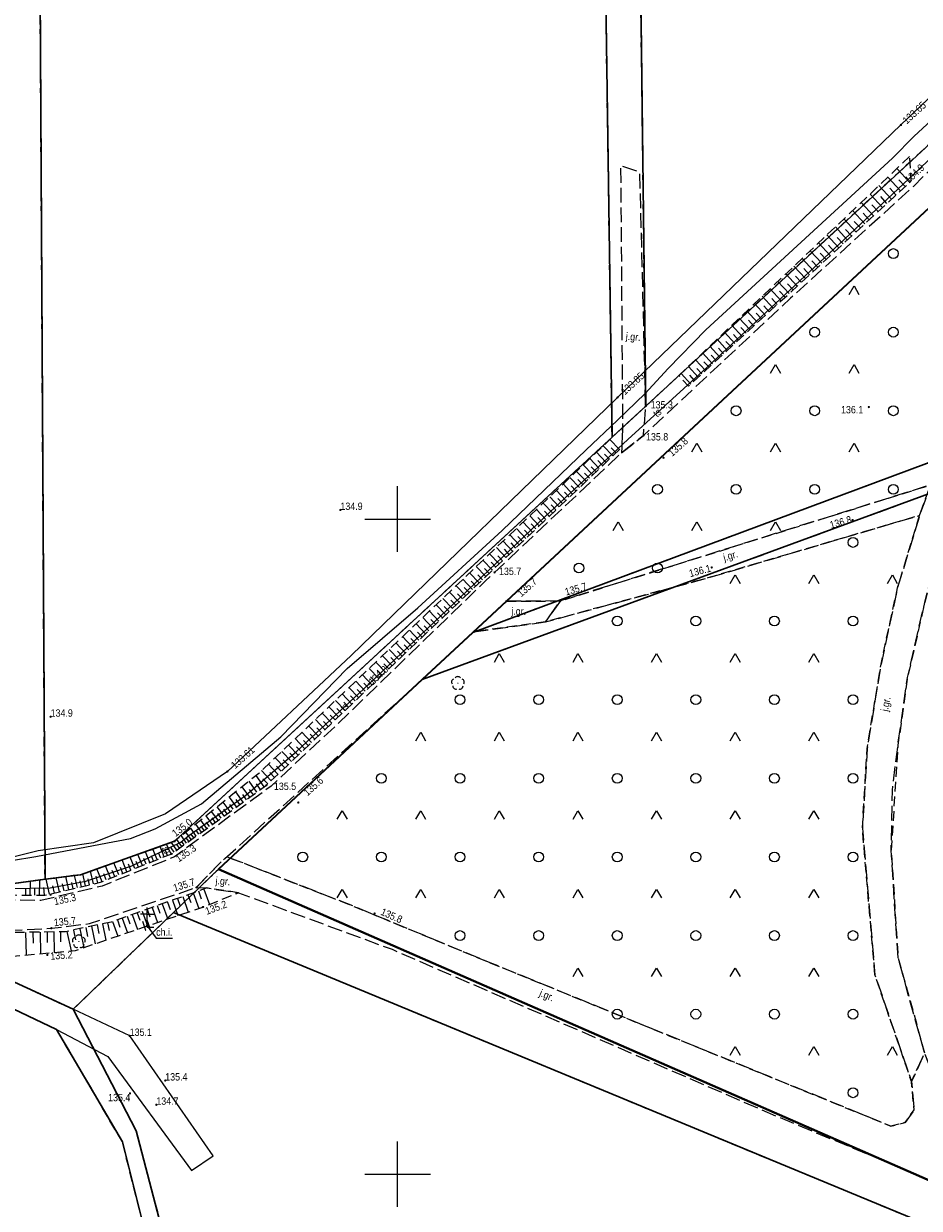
# Model space of a CAD drawing. Header units: metres. Extents: x 5548743 to 5556416, y 5707500 to 5714000.
# Tile 42 of 203: x 5551743 to 5551880, y 5711295 to 5711476. Entities that reach past the tile are written whole.
import ezdxf
from ezdxf.enums import TextEntityAlignment as Align

# ---------------------------------------------------------------- set-up
doc = ezdxf.new("R2010")
doc.units = ezdxf.units.M
doc.header["$MEASUREMENT"] = 0
for name, pattern in [('1.5_0.75', [2.25, 1.5, -0.75]), ('2.25_0.75', [3, 2.25, -0.75]), ('219-1000', [0])]:
    doc.linetypes.add(name, pattern=pattern)
doc.layers.get('0').update_dxf_attribs({"color": 2, "linetype": 'CONTINUOUS', "lineweight": 5})
for name, color, linetype in [('000 Inne (niezydentyfikowane)', 7, 'CONTINUOUS'), ('216-obręb ewidencyjny', 7, 'CONTINUOUS'), ('217-kontur klasyfikacyjny', 7, 'CONTINUOUS'), ('218-kontur użytku gruntowego', 7, 'CONTINUOUS'), ('219-działka ewidencyjna', 7, 'CONTINUOUS'), ('chodnik', 7, 'CONTINUOUS'), ('chodnik-Atr17', 7, 'CONTINUOUS'), ('drzewo liściaste', 7, 'CONTINUOUS'), ('figura  krzyż', 7, 'CONTINUOUS'), ('jezdnia', 7, 'CONTINUOUS'), ('jezdnia-Atr17', 7, 'CONTINUOUS'), ('pikieta naturalna', 7, 'CONTINUOUS'), ('pikieta naturalna-Atr2', 7, 'CONTINUOUS'), ('przewód kanalizacyjny', 7, 'CONTINUOUS'), ('przewód telekomunikacyjny podziemny', 7, 'CONTINUOUS'), ('przewód telekomunikacyjny podziemny-Atr1', 7, 'CONTINUOUS'), ('rzedna', 7, 'CONTINUOUS'), ('rzedna-Atr2', 7, 'CONTINUOUS'), ('rów przydrożny (poligon)', 7, 'CONTINUOUS'), ('skarpa nieumocniona', 7, 'CONTINUOUS'), ('teren zalesiony', 7, 'CONTINUOUS'), ('Wstawianie ramki sekcyjnej z opisem', 7, 'CONTINUOUS')]:
    doc.layers.add(name, color=color, linetype=linetype)
doc.styles.get("Standard").update_dxf_attribs({"font": 'Working1250', "width": 0.75})

# ---------------------------------------------------------------- blocks, each defined once
blk = doc.blocks.new('PW01')
at = {"linetype": 'Continuous', "lineweight": 13}
h = blk.add_hatch(color=0, dxfattribs=at)
edge = h.paths.add_edge_path()
edge.add_arc((0, 0), 0.18, 0, 360)
blk = doc.blocks.new('OP021')
at = {"linetype": 'Continuous', "lineweight": 13}
h = blk.add_hatch(color=0, dxfattribs=at)
edge = h.paths.add_edge_path()
edge.add_arc((0, 0), 0.1, 0, 360)
at = {"color": 0, "linetype": 'Continuous', "lineweight": -3}
for centre, start, end in [((-0.476, 0.154), 110.388, 213.756), ((0, 0.5), 38.316, 141.684), ((0.476, 0.154), 326.244, 69.612), ((-0.294, -0.404), 182.272, 285.64), ((0.294, -0.404), 254.36, 357.728), ((0.294, -0.404), 254.36, 357.728)]:
    blk.add_arc(centre, 0.5, start, end, dxfattribs=at)
blk = doc.blocks.new('OTZK3')
at = {"color": 0, "linetype": 'Continuous'}
for p, q in [((-0.75, -0.433), (0, 0.866)), ((0, 0.866), (0.75, -0.433))]:
    blk.add_line(p, q, dxfattribs=at)
blk = doc.blocks.new('OTZK1')
at = {"color": 0, "linetype": 'Continuous'}
blk.add_circle((0, 0), 0.75, dxfattribs=at)
blk = doc.blocks.new('OO01')
at = {"color": 0, "linetype": 'Continuous', "lineweight": 13}
for p, q in [((0, 2), (-1, 2)), ((0, 2), (0, 3)), ((0, 0), (0, 2)), ((0, 2), (1, 2)), ((0, 0), (1, 0))]:
    blk.add_line(p, q, dxfattribs=at)
blk = doc.blocks.new('RAMKA1000K')
at = {"color": 0}
for p, q in [((600, 395), (600, 405)), ((595, 400), (605, 400)), ((600, 295), (600, 305)), ((595, 300), (605, 300))]:
    blk.add_line(p, q, dxfattribs=at)

msp = doc.modelspace()

# ---------------------------------------------------------------- linework, layer by layer
at = {"layer": '000 Inne (niezydentyfikowane)', "color": 252, "linetype": 'Continuous', "lineweight": 18, "flags": 128}
for points in [[(5551878.19, 5711451.38), (5551876.23, 5711453.51)], [(5551876.78, 5711450.09), (5551874.85, 5711452.2)], [(5551877.48, 5711450.74), (5551876.51, 5711451.79)], [(5551874.02, 5711447.55), (5551872.12, 5711449.61)], [(5551875.39, 5711448.81), (5551873.48, 5711450.9)], [(5551876.09, 5711449.45), (5551875.12, 5711450.5)], [(5551872.66, 5711446.29), (5551870.78, 5711448.33)], [(5551873.34, 5711446.92), (5551872.39, 5711447.94)], [(5551874.7, 5711448.18), (5551873.75, 5711449.21)], [(5551869.97, 5711443.82), (5551868.13, 5711445.82)], [(5551871.31, 5711445.05), (5551869.45, 5711447.07)], [(5551871.98, 5711445.67), (5551871.05, 5711446.69)], [(5551868.65, 5711442.61), (5551866.83, 5711444.59)], [(5551869.31, 5711443.21), (5551868.39, 5711444.21)], [(5551870.64, 5711444.44), (5551869.71, 5711445.44)], [(5551866.05, 5711440.21), (5551864.26, 5711442.15)], [(5551867.34, 5711441.4), (5551865.54, 5711443.36)], [(5551868, 5711442), (5551867.09, 5711442.99)], [(5551864.76, 5711439.03), (5551863, 5711440.95)], [(5551865.4, 5711439.62), (5551864.52, 5711440.58)], [(5551866.69, 5711440.8), (5551865.8, 5711441.78)], [(5551862.24, 5711436.7), (5551860.5, 5711438.59)], [(5551863.5, 5711437.86), (5551861.74, 5711439.76)], [(5551864.13, 5711438.44), (5551863.25, 5711439.4)], [(5551860.99, 5711435.56), (5551859.28, 5711437.42)], [(5551861.61, 5711436.13), (5551860.75, 5711437.06)], [(5551862.86, 5711437.28), (5551861.99, 5711438.23)], [(5551858.54, 5711433.3), (5551856.86, 5711435.13)], [(5551859.76, 5711434.42), (5551858.06, 5711436.27)], [(5551860.38, 5711434.99), (5551859.52, 5711435.91)], [(5551857.33, 5711432.19), (5551855.67, 5711434)], [(5551857.94, 5711432.74), (5551857.1, 5711433.65)], [(5551859.15, 5711433.86), (5551858.3, 5711434.78)], [(5551854.95, 5711429.99), (5551853.32, 5711431.77)], [(5551856.14, 5711431.08), (5551854.49, 5711432.88)], [(5551855.54, 5711430.54), (5551854.72, 5711431.43)], [(5551856.73, 5711431.63), (5551855.9, 5711432.53)], [(5551852.62, 5711427.85), (5551851.02, 5711429.59)], [(5551853.78, 5711428.92), (5551852.16, 5711430.67)], [(5551854.37, 5711429.45), (5551853.55, 5711430.34)], [(5551851.47, 5711426.79), (5551849.89, 5711428.51)], [(5551852.04, 5711427.32), (5551851.25, 5711428.18)], [(5551853.2, 5711428.38), (5551852.39, 5711429.25)], [(5551849.21, 5711424.7), (5551847.65, 5711426.39)], [(5551850.33, 5711425.74), (5551848.76, 5711427.45)], [(5551849.77, 5711425.22), (5551848.99, 5711426.07)], [(5551850.9, 5711426.26), (5551850.11, 5711427.12)], [(5551846.99, 5711422.66), (5551845.47, 5711424.32)], [(5551848.09, 5711423.68), (5551846.55, 5711425.35)], [(5551847.54, 5711423.17), (5551846.77, 5711424)], [(5551848.65, 5711424.19), (5551847.88, 5711425.03)], [(5551844.75, 5711420.6), (5551843.26, 5711422.22)], [(5551845.89, 5711421.65), (5551844.38, 5711423.29)], [(5551846.44, 5711422.16), (5551845.68, 5711422.98)], [(5551845.34, 5711421.14), (5551844.59, 5711421.96)], [(5551833.85, 5711410.6), (5551832.4, 5711412.12)], [(5551831.81, 5711408.66), (5551830.36, 5711410.19)], [(5551832.83, 5711409.63), (5551831.38, 5711411.16)], [(5551832.32, 5711409.15), (5551831.6, 5711409.91)], [(5551833.34, 5711410.11), (5551832.61, 5711410.88)], [(5551829.78, 5711406.73), (5551828.32, 5711408.25)], [(5551830.79, 5711407.69), (5551829.34, 5711409.22)], [(5551830.29, 5711407.21), (5551829.56, 5711407.97)], [(5551831.3, 5711408.18), (5551830.58, 5711408.94)], [(5551827.74, 5711404.79), (5551826.29, 5711406.32)], [(5551828.76, 5711405.76), (5551827.31, 5711407.28)], [(5551828.25, 5711405.27), (5551827.52, 5711406.04)], [(5551829.27, 5711406.24), (5551828.54, 5711407.01)], [(5551825.7, 5711402.85), (5551824.25, 5711404.38)], [(5551826.72, 5711403.82), (5551825.27, 5711405.35)], [(5551827.23, 5711404.3), (5551826.5, 5711405.07)], [(5551823.67, 5711400.91), (5551822.21, 5711402.44)], [(5551824.68, 5711401.88), (5551823.23, 5711403.41)], [(5551825.19, 5711402.37), (5551824.47, 5711403.13)], [(5551826.21, 5711403.34), (5551825.49, 5711404.1)], [(5551821.63, 5711398.98), (5551820.17, 5711400.5)], [(5551822.65, 5711399.94), (5551821.19, 5711401.47)], [(5551823.16, 5711400.43), (5551822.43, 5711401.19)], [(5551824.17, 5711401.4), (5551823.45, 5711402.16)], [(5551820.61, 5711398.01), (5551819.15, 5711399.54)], [(5551821.12, 5711398.49), (5551820.39, 5711399.26)], [(5551822.14, 5711399.46), (5551821.41, 5711400.22)], [(5551818.57, 5711396.07), (5551817.11, 5711397.6)], [(5551819.59, 5711397.04), (5551818.13, 5711398.57)], [(5551819.08, 5711396.55), (5551818.35, 5711397.32)], [(5551820.1, 5711397.52), (5551819.37, 5711398.29)], [(5551816.53, 5711394.13), (5551815.07, 5711395.66)], [(5551817.55, 5711395.1), (5551816.09, 5711396.63)], [(5551817.04, 5711394.61), (5551816.31, 5711395.38)], [(5551818.06, 5711395.58), (5551817.33, 5711396.35)], [(5551814.49, 5711392.18), (5551813.03, 5711393.72)], [(5551815.51, 5711393.16), (5551814.05, 5711394.69)], [(5551815, 5711392.67), (5551814.27, 5711393.44)], [(5551816.02, 5711393.64), (5551815.29, 5711394.41)], [(5551812.44, 5711390.24), (5551810.99, 5711391.77)], [(5551813.47, 5711391.21), (5551812.01, 5711392.74)], [(5551812.95, 5711390.73), (5551812.23, 5711391.49)], [(5551813.98, 5711391.7), (5551813.25, 5711392.46)], [(5551810.4, 5711388.3), (5551808.94, 5711389.83)], [(5551811.42, 5711389.27), (5551809.97, 5711390.8)], [(5551811.93, 5711389.76), (5551811.21, 5711390.52)], [(5551808.36, 5711386.36), (5551806.9, 5711387.89)], [(5551809.38, 5711387.33), (5551807.92, 5711388.86)], [(5551809.89, 5711387.81), (5551809.16, 5711388.58)], [(5551810.91, 5711388.79), (5551810.18, 5711389.55)], [(5551807.34, 5711385.39), (5551805.88, 5711386.92)], [(5551807.85, 5711385.87), (5551807.12, 5711386.64)], [(5551808.87, 5711386.84), (5551808.14, 5711387.61)], [(5551805.29, 5711383.44), (5551803.83, 5711384.97)], [(5551806.31, 5711384.41), (5551804.86, 5711385.95)], [(5551805.8, 5711383.93), (5551805.07, 5711384.69)], [(5551806.83, 5711384.9), (5551806.1, 5711385.67)], [(5551803.25, 5711381.5), (5551801.79, 5711383.03)], [(5551804.27, 5711382.47), (5551802.81, 5711384)], [(5551803.76, 5711381.98), (5551803.03, 5711382.75)], [(5551804.78, 5711382.96), (5551804.05, 5711383.72)], [(5551801.2, 5711379.55), (5551799.74, 5711381.09)], [(5551802.22, 5711380.52), (5551800.77, 5711382.06)], [(5551801.71, 5711380.04), (5551800.98, 5711380.8)], [(5551802.74, 5711381.01), (5551802.01, 5711381.78)], [(5551799.16, 5711377.6), (5551797.7, 5711379.14)], [(5551800.18, 5711378.58), (5551798.72, 5711380.11)], [(5551799.67, 5711378.09), (5551798.94, 5711378.86)], [(5551800.69, 5711379.06), (5551799.96, 5711379.83)], [(5551797.11, 5711375.66), (5551795.65, 5711377.19)], [(5551798.13, 5711376.63), (5551796.67, 5711378.17)], [(5551798.64, 5711377.12), (5551797.91, 5711377.89)], [(5551795.06, 5711373.71), (5551793.6, 5711375.25)], [(5551796.08, 5711374.68), (5551794.62, 5711376.22)], [(5551796.6, 5711375.17), (5551795.87, 5711375.94)], [(5551797.62, 5711376.14), (5551796.89, 5711376.91)], [(5551794.04, 5711372.74), (5551792.57, 5711374.27)], [(5551794.55, 5711373.22), (5551793.82, 5711373.99)], [(5551795.57, 5711374.2), (5551794.84, 5711374.97)], [(5551791.99, 5711370.79), (5551790.53, 5711372.32)], [(5551793.01, 5711371.76), (5551791.55, 5711373.3)], [(5551792.5, 5711371.28), (5551791.77, 5711372.04)], [(5551793.52, 5711372.25), (5551792.79, 5711373.02)], [(5551789.94, 5711368.84), (5551788.48, 5711370.38)], [(5551790.96, 5711369.81), (5551789.5, 5711371.35)], [(5551790.45, 5711369.33), (5551789.72, 5711370.09)], [(5551791.47, 5711370.3), (5551790.74, 5711371.07)], [(5551787.89, 5711366.89), (5551786.42, 5711368.43)], [(5551788.91, 5711367.86), (5551787.45, 5711369.4)], [(5551788.4, 5711367.38), (5551787.67, 5711368.15)], [(5551789.42, 5711368.35), (5551788.69, 5711369.12)], [(5551785.84, 5711364.94), (5551784.37, 5711366.48)], [(5551786.86, 5711365.91), (5551785.4, 5711367.45)], [(5551786.35, 5711365.43), (5551785.62, 5711366.2)], [(5551787.37, 5711366.4), (5551786.64, 5711367.17)], [(5551783.78, 5711362.99), (5551782.32, 5711364.53)], [(5551784.81, 5711363.96), (5551783.35, 5711365.5)], [(5551785.32, 5711364.45), (5551784.59, 5711365.22)], [(5551781.73, 5711361.04), (5551780.27, 5711362.57)], [(5551782.76, 5711362.01), (5551781.29, 5711363.55)], [(5551783.27, 5711362.5), (5551782.54, 5711363.27)], [(5551784.3, 5711363.47), (5551783.57, 5711364.24)], [(5551779.64, 5711359.12), (5551778.39, 5711360.85)], [(5551780.7, 5711360.06), (5551779.24, 5711361.6)], [(5551781.22, 5711360.55), (5551780.49, 5711361.32)], [(5551782.24, 5711361.52), (5551781.51, 5711362.29)], [(5551777.45, 5711357.54), (5551776.28, 5711359.15)], [(5551778.53, 5711358.32), (5551777.32, 5711359.99)], [(5551779.08, 5711358.72), (5551778.47, 5711359.57)], [(5551780.19, 5711359.57), (5551779.45, 5711360.34)], [(5551775.4, 5711356.06), (5551774.32, 5711357.56)], [(5551776.41, 5711356.78), (5551775.28, 5711358.34)], [(5551775.9, 5711356.42), (5551775.35, 5711357.18)], [(5551776.93, 5711357.16), (5551776.35, 5711357.95)], [(5551777.98, 5711357.92), (5551777.39, 5711358.74)], [(5551772.59, 5711354.02), (5551771.61, 5711355.38)], [(5551773.5, 5711354.68), (5551772.48, 5711356.08)], [(5551774.43, 5711355.36), (5551773.39, 5711356.81)], [(5551773.96, 5711355.01), (5551773.45, 5711355.73)], [(5551774.92, 5711355.7), (5551774.38, 5711356.44)], [(5551770.88, 5711352.78), (5551769.96, 5711354.04)], [(5551771.72, 5711353.39), (5551770.77, 5711354.7)], [(5551771.29, 5711353.08), (5551770.83, 5711353.73)], [(5551772.15, 5711353.71), (5551771.67, 5711354.37)], [(5551773.04, 5711354.35), (5551772.54, 5711355.04)], [(5551768.51, 5711351.07), (5551767.69, 5711352.21)], [(5551769.27, 5711351.62), (5551768.42, 5711352.8)], [(5551768.89, 5711351.35), (5551768.47, 5711351.92)], [(5551770.06, 5711352.19), (5551769.18, 5711353.41)], [(5551769.66, 5711351.91), (5551769.23, 5711352.5)], [(5551770.47, 5711352.48), (5551770.02, 5711353.1)], [(5551764.36, 5711348.44), (5551763.73, 5711350.02)], [(5551765.41, 5711348.86), (5551764.7, 5711350.36)], [(5551766.31, 5711349.48), (5551765.47, 5711350.64)], [(5551767.07, 5711350.03), (5551766.3, 5711351.09)], [(5551766.71, 5711349.77), (5551766.33, 5711350.29)], [(5551767.78, 5711350.54), (5551766.99, 5711351.64)], [(5551767.42, 5711350.28), (5551767.03, 5711350.82)], [(5551768.14, 5711350.81), (5551767.74, 5711351.36)], [(5551759.87, 5711346.64), (5551759.17, 5711348.4)], [(5551761.04, 5711347.11), (5551760.36, 5711348.82)], [(5551761.61, 5711347.34), (5551761.27, 5711348.18)], [(5551762.18, 5711347.57), (5551761.51, 5711349.23)], [(5551762.74, 5711347.79), (5551762.41, 5711348.61)], [(5551763.29, 5711348.01), (5551762.64, 5711349.63)], [(5551763.83, 5711348.23), (5551763.51, 5711349.03)], [(5551764.89, 5711348.65), (5551764.58, 5711349.43)], [(5551765.88, 5711349.16), (5551765.41, 5711349.81)], [(5551753.58, 5711344.31), (5551753.13, 5711346.26)], [(5551754.88, 5711344.65), (5551754.1, 5711346.6)], [(5551756.17, 5711345.17), (5551755.41, 5711347.07)], [(5551756.81, 5711345.42), (5551756.43, 5711346.36)], [(5551757.44, 5711345.67), (5551756.7, 5711347.52)], [(5551758.06, 5711345.92), (5551757.69, 5711346.83)], [(5551758.67, 5711346.16), (5551757.95, 5711347.97)], [(5551759.28, 5711346.41), (5551758.92, 5711347.3)], [(5551760.46, 5711346.88), (5551760.11, 5711347.75)], [(5551743.92, 5711342.6), (5551743.94, 5711344.71)], [(5551745.35, 5711342.59), (5551745.36, 5711344.9)], [(5551746.88, 5711342.75), (5551746.34, 5711345.03)], [(5551748.38, 5711343.1), (5551747.89, 5711345.23)], [(5551749.8, 5711343.43), (5551749.33, 5711345.42)], [(5551750.47, 5711343.58), (5551750.25, 5711344.55)], [(5551751.12, 5711343.74), (5551750.69, 5711345.6)], [(5551751.75, 5711343.88), (5551751.54, 5711344.78)], [(5551752.36, 5711344.02), (5551751.94, 5711345.84)], [(5551752.96, 5711344.16), (5551752.74, 5711345.1)], [(5551754.23, 5711344.46), (5551753.99, 5711345.47)], [(5551755.53, 5711344.91), (5551755.14, 5711345.87)], [(5551743.26, 5711342.6), (5551743.27, 5711343.61)], [(5551744.62, 5711342.59), (5551744.63, 5711343.7)], [(5551746.11, 5711342.58), (5551746, 5711343.78)], [(5551747.64, 5711342.92), (5551747.38, 5711344.03)], [(5551749.1, 5711343.27), (5551748.86, 5711344.3)], [(5551768, 5711342.66), (5551768.42, 5711341.48)], [(5551768.79, 5711342.94), (5551769.64, 5711340.56)], [(5551769.6, 5711343.23), (5551770.02, 5711342.04)], [(5551770.42, 5711343.52), (5551771.26, 5711341.17)], [(5551763.3, 5711340.99), (5551763.71, 5711339.84)], [(5551764.07, 5711341.27), (5551764.9, 5711338.95)], [(5551764.85, 5711341.54), (5551765.26, 5711340.38)], [(5551765.63, 5711341.82), (5551766.46, 5711339.48)], [(5551766.42, 5711342.1), (5551766.83, 5711340.92)], [(5551767.2, 5711342.38), (5551768.04, 5711340.02)], [(5551757.97, 5711339.1), (5551758.77, 5711336.86)], [(5551758.72, 5711339.37), (5551759.12, 5711338.24)], [(5551759.48, 5711339.63), (5551760.28, 5711337.37)], [(5551760.23, 5711339.9), (5551760.64, 5711338.77)], [(5551760.99, 5711340.17), (5551761.8, 5711337.89)], [(5551761.76, 5711340.44), (5551762.17, 5711339.3)], [(5551762.53, 5711340.72), (5551763.34, 5711338.42)], [(5551750.52, 5711337.27), (5551750.84, 5711335.77)], [(5551751.47, 5711337.47), (5551752.09, 5711334.58)], [(5551752.39, 5711337.67), (5551752.68, 5711336.28)], [(5551753.27, 5711337.86), (5551753.84, 5711335.18)], [(5551754.12, 5711338.04), (5551754.39, 5711336.75)], [(5551754.93, 5711338.21), (5551755.46, 5711335.73)], [(5551755.72, 5711338.38), (5551755.97, 5711337.18)], [(5551756.48, 5711338.57), (5551757.27, 5711336.35)], [(5551757.22, 5711338.83), (5551757.62, 5711337.72)], [(5551743.22, 5711336.91), (5551743.28, 5711333.47)], [(5551744.34, 5711336.93), (5551744.36, 5711335.25)], [(5551745.42, 5711336.95), (5551745.47, 5711333.67)], [(5551746.48, 5711336.97), (5551746.5, 5711335.37)], [(5551747.51, 5711336.98), (5551747.56, 5711333.86)], [(5551748.53, 5711337), (5551748.55, 5711335.48)], [(5551749.53, 5711337.06), (5551750.16, 5711334.1)]]:
    msp.add_lwpolyline(points, dxfattribs=at)
at = {"layer": '216-obręb ewidencyjny', "color": 4, "linetype": 'Continuous', "lineweight": 35, "flags": 128}
for points in [[(5551788.66, 5710987.51), (5551802.24, 5711129.93), (5551831.94, 5711232.47), (5551862.61, 5711261.35), (5551872.89, 5711270.89), (5551886.05, 5711286.29), (5551892.76, 5711290.25), (5551897.77, 5711289.86), (5551883.27, 5711298.11), (5551772.64, 5711346.55), (5551803.77, 5711375.52), (5551811.47, 5711382.69), (5551905.37, 5711470.06), (5551955.7, 5711505.94), (5552039.74, 5711552.34), (5552164.86, 5711578.01), (5552188.96, 5711591.55), (5552206.34, 5711605.86), (5552242.43, 5711655.77), (5552341.22, 5711740), (5552386.72, 5711777.83), (5552390.76, 5711790.34), (5552430.77, 5711812.79), (5552196.55, 5711872.33)], [(5552528.77, 5711746.49), (5552386.72, 5711777.83), (5552341.22, 5711740), (5552242.43, 5711655.77), (5552206.34, 5711605.86), (5552188.96, 5711591.55), (5552164.86, 5711578.01), (5552039.74, 5711552.34), (5551955.7, 5711505.94), (5551905.37, 5711470.06), (5551811.47, 5711382.69), (5551803.77, 5711375.52), (5551772.64, 5711346.55), (5551883.27, 5711298.11), (5551897.77, 5711289.86), (5551892.76, 5711290.25), (5551886.05, 5711286.29), (5551872.89, 5711270.89), (5551862.61, 5711261.35), (5551831.94, 5711232.47), (5551802.24, 5711129.93), (5551788.66, 5710987.51)]]:
    msp.add_lwpolyline(points, dxfattribs=at)
at = {"layer": '217-kontur klasyfikacyjny', "color": 3, "linetype": '1.5_0.75', "lineweight": 18, "flags": 128}
for points in [[(5551829, 5711672.91), (5551832.74, 5711412.5)], [(5551832.74, 5711412.5), (5551829, 5711672.91)], [(5551834.8, 5711673), (5551837.87, 5711417.24)], [(5551837.87, 5711417.24), (5551834.8, 5711673)], [(5551746.18, 5711345.01), (5551745.12, 5711535)], [(5551745.12, 5711535), (5551746.18, 5711345.01)], [(5551837.87, 5711417.24), (5551926.63, 5711499.24)], [(5551832.74, 5711412.5), (5551837.87, 5711417.24)], [(5551765.96, 5711350.81), (5551832.74, 5711412.5)], [(5551751.61, 5711345.72), (5551765.96, 5711350.81)], [(5551739.94, 5711344.18), (5551746.18, 5711345.01)], [(5551746.18, 5711345.01), (5551751.61, 5711345.72)], [(5551765.79, 5711339.94), (5551750.47, 5711325.17)], [(5551879.6, 5711292.82), (5551765.79, 5711339.94)], [(5551747.95, 5711322.07), (5551715.12, 5711337.73)], [(5551750.47, 5711325.17), (5551760.1, 5711306.62)], [(5551757.98, 5711304.92), (5551747.95, 5711322.07)], [(5551760.1, 5711306.62), (5551765.34, 5711286.57)], [(5551762.79, 5711285.79), (5551757.98, 5711304.92)]]:
    msp.add_lwpolyline(points, dxfattribs=at)
at = {"layer": '218-kontur użytku gruntowego', "color": 70, "linetype": '1.5_0.75', "lineweight": 18, "flags": 128}
for points in [[(5551828.59, 5711701.32), (5551832.74, 5711412.5)], [(5551832.74, 5711412.5), (5551828.59, 5711701.32)], [(5551837.87, 5711417.24), (5551834.8, 5711673)], [(5551834.8, 5711673), (5551837.87, 5711417.24)], [(5551746.18, 5711345.01), (5551745.12, 5711535)], [(5551745.12, 5711535), (5551746.18, 5711345.01)], [(5551837.87, 5711417.24), (5551926.63, 5711499.24)], [(5551926.63, 5711499.24), (5551837.87, 5711417.24)], [(5551811.47, 5711382.69), (5551905.37, 5711470.06)], [(5551905.37, 5711470.06), (5551811.47, 5711382.69)], [(5551924.42, 5711424.74), (5551811.47, 5711382.69)], [(5551811.47, 5711382.69), (5551924.42, 5711424.74)], [(5551803.77, 5711375.52), (5551919.77, 5711418.02)], [(5551919.77, 5711418.02), (5551803.77, 5711375.52)], [(5551832.74, 5711412.5), (5551837.87, 5711417.24)], [(5551837.87, 5711417.24), (5551832.74, 5711412.5)], [(5551765.96, 5711350.81), (5551832.74, 5711412.5)], [(5551832.74, 5711412.5), (5551765.96, 5711350.81)], [(5551803.77, 5711375.52), (5551811.47, 5711382.69)], [(5551811.47, 5711382.69), (5551803.77, 5711375.52)], [(5551772.64, 5711346.55), (5551803.77, 5711375.52)], [(5551803.77, 5711375.52), (5551772.64, 5711346.55)], [(5551751.61, 5711345.72), (5551765.96, 5711350.81)], [(5551765.96, 5711350.81), (5551751.61, 5711345.72)], [(5551772.64, 5711346.55), (5551765.79, 5711339.94)], [(5551765.79, 5711339.94), (5551772.64, 5711346.55)], [(5551873.57, 5711302.36), (5551772.64, 5711346.55)], [(5551772.64, 5711346.55), (5551873.57, 5711302.36)], [(5551739.94, 5711344.18), (5551746.18, 5711345.01)], [(5551746.18, 5711345.01), (5551739.94, 5711344.18)], [(5551746.18, 5711345.01), (5551751.61, 5711345.72)], [(5551751.61, 5711345.72), (5551746.18, 5711345.01)], [(5551750.47, 5711325.17), (5551716.37, 5711340.86)], [(5551716.37, 5711340.86), (5551750.47, 5711325.17)], [(5551765.79, 5711339.94), (5551750.47, 5711325.17)], [(5551750.47, 5711325.17), (5551765.79, 5711339.94)], [(5551765.79, 5711339.94), (5551879.6, 5711292.82)], [(5551879.6, 5711292.82), (5551765.79, 5711339.94)], [(5551715.12, 5711337.73), (5551747.95, 5711322.07)], [(5551747.95, 5711322.07), (5551715.12, 5711337.73)], [(5551760.1, 5711306.62), (5551750.47, 5711325.17)], [(5551750.47, 5711325.17), (5551760.1, 5711306.62)], [(5551747.95, 5711322.07), (5551757.98, 5711304.92)], [(5551757.98, 5711304.92), (5551747.95, 5711322.07)], [(5551765.34, 5711286.57), (5551760.1, 5711306.62)], [(5551760.1, 5711306.62), (5551765.34, 5711286.57)], [(5551757.98, 5711304.92), (5551762.79, 5711285.79)], [(5551762.79, 5711285.79), (5551757.98, 5711304.92)], [(5551883.27, 5711298.11), (5551873.57, 5711302.36)], [(5551873.57, 5711302.36), (5551883.27, 5711298.11)]]:
    msp.add_lwpolyline(points, dxfattribs=at)
at = {"layer": '219-działka ewidencyjna', "color": 94, "linetype": '219-1000', "lineweight": 30, "flags": 128}
for points in [[(5551827.48, 5711779.11), (5551832.74, 5711412.5)], [(5551834.8, 5711673), (5551837.87, 5711417.24)], [(5551745.12, 5711535), (5551746.18, 5711345.01)], [(5551926.63, 5711499.24), (5551837.87, 5711417.24)], [(5551905.37, 5711470.06), (5551811.47, 5711382.69)], [(5551924.42, 5711424.74), (5551811.47, 5711382.69)], [(5551919.77, 5711418.02), (5551803.77, 5711375.52)], [(5551837.87, 5711417.24), (5551832.74, 5711412.5)], [(5551832.74, 5711412.5), (5551765.96, 5711350.81)], [(5551811.47, 5711382.69), (5551803.77, 5711375.52)], [(5551803.77, 5711375.52), (5551772.64, 5711346.55)], [(5551765.96, 5711350.81), (5551751.61, 5711345.72)], [(5551772.64, 5711346.55), (5551765.79, 5711339.94)], [(5551772.64, 5711346.55), (5551883.27, 5711298.11)], [(5551746.18, 5711345.01), (5551739.94, 5711344.18)], [(5551751.61, 5711345.72), (5551746.18, 5711345.01)], [(5551716.37, 5711340.86), (5551750.47, 5711325.17)], [(5551765.79, 5711339.94), (5551750.47, 5711325.17)], [(5551765.79, 5711339.94), (5551879.6, 5711292.82)], [(5551715.12, 5711337.73), (5551747.95, 5711322.07)], [(5551750.47, 5711325.17), (5551760.1, 5711306.62)], [(5551747.95, 5711322.07), (5551757.98, 5711304.92)], [(5551760.1, 5711306.62), (5551765.34, 5711286.57)], [(5551757.98, 5711304.92), (5551762.79, 5711285.79)]]:
    msp.add_lwpolyline(points, dxfattribs=at)
at = {"layer": 'chodnik', "color": 252, "linetype": '1.5_0.75', "lineweight": 18, "flags": 128}
msp.add_lwpolyline([(5551761.08, 5711338.62), (5551761.53, 5711337.24), (5551762.25, 5711337.46), (5551761.77, 5711338.79)], close=True, dxfattribs=at)
at = {"layer": 'chodnik-Atr17', "color": 252, "flags": 128}
msp.add_lwpolyline([(5551761.62, 5711338.1), (5551763.14, 5711336.05), (5551765.621, 5711336.05)], dxfattribs=at)
at = {"layer": 'jezdnia', "color": 252, "linetype": '2.25_0.75', "lineweight": 18, "flags": 128}
for points in [[(5551583.96, 5711391.49), (5551583.47, 5711386.8), (5551603.84, 5711384.02), (5551620.25, 5711381.14), (5551624.88, 5711380.41), (5551625.4, 5711379.68), (5551633.47, 5711377.73), (5551657.63, 5711371.29), (5551670.88, 5711366.71), (5551686.36, 5711359.46), (5551708.22, 5711348.62), (5551722.95, 5711340.89), (5551727.18, 5711339.32), (5551731.27, 5711338.24), (5551734.43, 5711337.43), (5551738.91, 5711337.13), (5551747.14, 5711337.54), (5551752.95, 5711338.25), (5551769.3, 5711343.77), (5551772.6, 5711347.23), (5551803.77, 5711375.52), (5551811.47, 5711382.69), (5551811.61, 5711382.81), (5551816.59, 5711387.44), (5551905.37, 5711470.06), (5551909.71, 5711473.15), (5551923.92, 5711486.54), (5551930.82, 5711492.48), (5551938.87, 5711499.01), (5551944.67, 5711502.93), (5551965.31, 5711514.64), (5551981.54, 5711523.95), (5552001.63, 5711534.18), (5552041.68, 5711554.65), (5552048.8, 5711557.85), (5552057.1, 5711560.04), (5552064.15, 5711562.19), (5552079.95, 5711565.02), (5552085.93, 5711565.96), (5552085.44, 5711571.33), (5552074.18, 5711569.3), (5552061.93, 5711567.03), (5552054.47, 5711565.02), (5552051.07, 5711563.88), (5552045.7, 5711561.76), (5552027.78, 5711553.43), (5552008.24, 5711543.85), (5551987.35, 5711532.06), (5551949.78, 5711511.09), (5551941.65, 5711506.12), (5551935.29, 5711502.67), (5551931.19, 5711499.84), (5551913.85, 5711484.09), (5551898.07, 5711469.13), (5551883.03, 5711455.03), (5551878.74, 5711450.78), (5551859.98, 5711433.7), (5551837.54, 5711412.74), (5551834.18, 5711410.09), (5551813.41, 5711390.56), (5551790.58, 5711368.47), (5551780.69, 5711359.23), (5551765.92, 5711348.44), (5551754.88, 5711343.98), (5551745.52, 5711341.77), (5551738.49, 5711341.89), (5551732.39, 5711343.46), (5551724.95, 5711345.97), (5551690.78, 5711362.5), (5551678.92, 5711368.08), (5551664.88, 5711374.38), (5551654.31, 5711377.45), (5551630.49, 5711383.8), (5551603.84, 5711388.45), (5551592.37, 5711390.03)], [(5551834.18, 5711410.09), (5551837.54, 5711412.74), (5551837.87, 5711417.24), (5551836.99, 5711452.93), (5551834.04, 5711453.95), (5551834.35, 5711413.98), (5551834.25, 5711410.98)], [(5551901.06, 5711453.08), (5551890.36, 5711428.83), (5551884.96, 5711415.08), (5551881.37, 5711405.21), (5551879.68, 5711400.56), (5551876.32, 5711389.5), (5551873.79, 5711377.84), (5551871.68, 5711364.97), (5551870.95, 5711352.8), (5551872.87, 5711330.4), (5551878.44, 5711314.14), (5551880.45, 5711318.5), (5551876.41, 5711332.99), (5551875.34, 5711349.42), (5551875.53, 5711358.64), (5551876.37, 5711365.47), (5551877.84, 5711375.83), (5551880.57, 5711387.71), (5551882.6, 5711395.22), (5551886.34, 5711407.23), (5551891.55, 5711420.26), (5551896.47, 5711432.7), (5551903.47, 5711451.02)], [(5551824.85, 5711387.5), (5551822.56, 5711384.29), (5551847.34, 5711391.01), (5551879.68, 5711400.56), (5551881.37, 5711405.21)], [(5551811.61, 5711382.81), (5551822.56, 5711384.29), (5551824.85, 5711387.5), (5551816.59, 5711387.44)], [(5551769.3, 5711343.77), (5551770.89, 5711343.69), (5551775.71, 5711342.95), (5551799.15, 5711334.33), (5551857.89, 5711308.84), (5551875.37, 5711301.58), (5551772.64, 5711346.55), (5551774.44, 5711348.23), (5551773.95, 5711348.46), (5551772.6, 5711347.23)], [(5551971.08, 5711254.73), (5551957.1, 5711261.74), (5551946.2, 5711270.46), (5551919.6, 5711285.57), (5551890.73, 5711301.42), (5551884.61, 5711307.55), (5551880.45, 5711318.5), (5551878.44, 5711314.14), (5551878.84, 5711309.83), (5551877.5, 5711307.9), (5551875.29, 5711307.34), (5551814.12, 5711332.28), (5551793.46, 5711340.82), (5551776.06, 5711347.65), (5551774.44, 5711348.23), (5551772.64, 5711346.55), (5551883.27, 5711298.11), (5551897.77, 5711289.86), (5551931.11, 5711270.92), (5551968.4, 5711249.68), (5551990.32, 5711236.51), (5552035.32, 5711209.46), (5552062.43, 5711193.21), (5552085.38, 5711183.51), (5552105.27, 5711175.1), (5552162.47, 5711159.78), (5552188.51, 5711156.93), (5552217.35, 5711156.09), (5552247.2, 5711155.54), (5552248.36, 5711153.96), (5552251.19, 5711146.59), (5552252.91, 5711152.6), (5552249.55, 5711158.08), (5552254.61, 5711158.51), (5552255.88, 5711162.93), (5552249.16, 5711162.36), (5552218.45, 5711159.93), (5552189.71, 5711161.11), (5552163.86, 5711164.37), (5552139.49, 5711171.25), (5552120.53, 5711177.59), (5552101.21, 5711182.89), (5552082.4, 5711189.71), (5552063.97, 5711197.66), (5552056.32, 5711202.16), (5552004.97, 5711233.17)]]:
    msp.add_lwpolyline(points, close=True, dxfattribs=at)
at = {"layer": 'przewód kanalizacyjny', "color": 34, "linetype": 'Continuous', "lineweight": 18, "flags": 128}
msp.add_lwpolyline([(5551962.9, 5711525.95), (5551943.2, 5711514.78), (5551917.73, 5711499.07), (5551876.83, 5711460.15), (5551833.57, 5711418.56), (5551792.93, 5711379.16), (5551774.01, 5711361.47), (5551764.56, 5711355.03), (5551753.59, 5711350.56), (5551745.13, 5711349.34), (5551736.57, 5711347.24), (5551729.59, 5711348.7), (5551722.02, 5711352.06), (5551664.97, 5711378.79), (5551663.8, 5711381.13), (5551663.34, 5711384.92), (5551663.88, 5711444.37), (5551664.21, 5711498.23), (5551663.93, 5711576.55), (5551665.4, 5711627.79)], dxfattribs=at)
at = {"layer": 'przewód telekomunikacyjny podziemny', "color": 30, "linetype": 'Continuous', "lineweight": 18, "flags": 128}
for points in [[(5551740.96, 5711343.6), (5551746.97, 5711343.73), (5551752.4, 5711344.71), (5551759.43, 5711347.08), (5551766.92, 5711350.69), (5551768.15, 5711351.72), (5551776.78, 5711357.82), (5551784.63, 5711364.57), (5551795.59, 5711374.78), (5551809.67, 5711388.15), (5551822.45, 5711400.33), (5551835.14, 5711412.15), (5551846.54, 5711422.53), (5551857.66, 5711432.9), (5551867.4, 5711441.98), (5551879.67, 5711453.45), (5551886.76, 5711460.28), (5551898.53, 5711471.53), (5551911.71, 5711484.27), (5551924.96, 5711496.33), (5551934.68, 5711503.78), (5551944.86, 5711510.54), (5551946.97, 5711511.89), (5551956.82, 5711517.55)], [(5551741.06, 5711347.86), (5551744.77, 5711348.49), (5551754.62, 5711350.39), (5551759.23, 5711351.25), (5551763.01, 5711352.72), (5551770.05, 5711356.51), (5551782.17, 5711366.77), (5551792.32, 5711377.2), (5551803.08, 5711386.46), (5551815.98, 5711398.25), (5551828.78, 5711410.55), (5551833.53, 5711415.02), (5551837.81, 5711419.15), (5551841.3, 5711422.99), (5551847.05, 5711428.87), (5551875.53, 5711455.09), (5551878.86, 5711458.42), (5551883.44, 5711462.66), (5551886.82, 5711465.89), (5551896.44, 5711475.06), (5551917.05, 5711494.57)]]:
    msp.add_lwpolyline(points, dxfattribs=at)
at = {"layer": 'rów przydrożny (poligon)', "color": 252, "linetype": 'Continuous', "lineweight": 18, "flags": 128}
msp.add_lwpolyline([(5551768.55, 5711300.56), (5551771.84, 5711302.82), (5551759.1, 5711321.11), (5551750.47, 5711325.17), (5551716.37, 5711340.86), (5551676.93, 5711361.44), (5551658.45, 5711368.34), (5551623.64, 5711377.13), (5551620.5, 5711377.28), (5551620.43, 5711378.39), (5551619.57, 5711378.62), (5551603.32, 5711382.32), (5551578.81, 5711385.97), (5551576.51, 5711381.66), (5551577.94, 5711381.61), (5551578.92, 5711381.47), (5551582.37, 5711381.01), (5551618.81, 5711376.07), (5551657.85, 5711365.64), (5551676, 5711358.56), (5551715.12, 5711337.73), (5551747.95, 5711322.07), (5551755.74, 5711317.95)], close=True, dxfattribs=at)
at = {"layer": 'skarpa nieumocniona', "color": 252, "linetype": '1.5_0.75', "lineweight": 18, "flags": 128}
for points in [[(5551878.16, 5711455.34), (5551842.94, 5711421.92), (5551844.38, 5711420.26), (5551878.42, 5711451.6)], [(5551878.16, 5711455.34), (5551842.94, 5711421.92), (5551844.38, 5711420.26), (5551878.42, 5711451.6)], [(5551834.35, 5711413.98), (5551778.8, 5711361.18), (5551765.96, 5711350.81), (5551751.61, 5711345.72), (5551746.18, 5711345.01), (5551739.94, 5711344.18), (5551734.41, 5711345.27), (5551728.88, 5711347.4), (5551673.52, 5711373.49), (5551664.91, 5711377.66), (5551664.45, 5711375.12), (5551669.34, 5711373.43), (5551678.2, 5711369.17), (5551699.18, 5711359.09), (5551724.99, 5711346.61), (5551737.72, 5711342.65), (5551746.16, 5711342.58), (5551754.66, 5711344.56), (5551765.51, 5711348.9), (5551779.97, 5711359.36), (5551834.25, 5711410.98)], [(5551834.35, 5711413.98), (5551778.8, 5711361.18), (5551765.96, 5711350.81), (5551751.61, 5711345.72), (5551746.18, 5711345.01), (5551739.94, 5711344.18), (5551734.41, 5711345.27), (5551728.88, 5711347.4), (5551673.52, 5711373.49), (5551664.91, 5711377.66), (5551664.45, 5711375.12), (5551669.34, 5711373.43), (5551678.2, 5711369.17), (5551699.18, 5711359.09), (5551724.99, 5711346.61), (5551737.72, 5711342.65), (5551746.16, 5711342.58), (5551754.66, 5711344.56), (5551765.51, 5711348.9), (5551779.97, 5711359.36), (5551834.25, 5711410.98)], [(5551775.71, 5711342.95), (5551770.89, 5711343.69), (5551756.26, 5711338.49), (5551749.28, 5711337.01), (5551734.71, 5711336.78), (5551728.33, 5711338.18), (5551723.29, 5711340.14), (5551716.75, 5711343.66), (5551675.74, 5711364.04), (5551666.5, 5711367.67), (5551650.17, 5711372.82), (5551625.4, 5711379.68), (5551624.68, 5711377.26), (5551658.45, 5711368.34), (5551676.93, 5711361.44), (5551716.37, 5711340.86), (5551734.23, 5711332.64), (5551750.84, 5711334.16), (5551770.28, 5711340.78)], [(5551775.71, 5711342.95), (5551770.89, 5711343.69), (5551756.26, 5711338.49), (5551749.28, 5711337.01), (5551734.71, 5711336.78), (5551728.33, 5711338.18), (5551723.29, 5711340.14), (5551716.75, 5711343.66), (5551675.74, 5711364.04), (5551666.5, 5711367.67), (5551650.17, 5711372.82), (5551625.4, 5711379.68), (5551624.68, 5711377.26), (5551658.45, 5711368.34), (5551676.93, 5711361.44), (5551716.37, 5711340.86), (5551734.23, 5711332.64), (5551750.84, 5711334.16), (5551770.28, 5711340.78)]]:
    msp.add_lwpolyline(points, close=True, dxfattribs=at)
at = {"layer": 'teren zalesiony', "color": 3, "linetype": '1.5_0.75', "lineweight": 18, "flags": 128}
for points in [[(5551816.59, 5711387.44), (5551824.85, 5711387.5), (5551881.37, 5711405.21), (5551884.96, 5711415.08), (5551890.36, 5711428.83), (5551901.06, 5711453.08), (5551909.71, 5711473.15), (5551905.37, 5711470.06)], [(5551882.6, 5711395.22), (5551880.57, 5711387.71), (5551877.84, 5711375.83), (5551876.37, 5711365.47), (5551875.34, 5711349.42), (5551876.41, 5711332.99), (5551880.45, 5711318.5), (5551884.61, 5711307.55), (5551890.73, 5711301.42), (5551919.6, 5711285.57), (5551946.2, 5711270.46), (5551931.28, 5711418.28), (5551895.38, 5711406.13)], [(5551774.44, 5711348.23), (5551776.06, 5711347.65), (5551793.46, 5711340.82), (5551814.12, 5711332.28), (5551875.29, 5711307.34), (5551877.5, 5711307.9), (5551878.84, 5711309.83), (5551878.44, 5711314.14), (5551872.87, 5711330.4), (5551870.95, 5711352.8), (5551871.68, 5711364.97), (5551873.79, 5711377.84), (5551876.32, 5711389.5), (5551879.68, 5711400.56), (5551847.34, 5711391.01), (5551822.56, 5711384.29), (5551811.61, 5711382.81), (5551803.77, 5711375.52)]]:
    msp.add_lwpolyline(points, close=True, dxfattribs=at)

# ---------------------------------------------------------------- block references
at = {"layer": 'drzewo liściaste', "color": 3, "linetype": 'Continuous', "lineweight": 18}
for p in [(5551809.2, 5711374.95), (5551751.34, 5711335.52)]:
    msp.add_blockref('OP021', p, dxfattribs=at)
at = {"layer": 'figura  krzyż', "color": 252, "linetype": 'Continuous', "lineweight": 18}
msp.add_blockref('OO01', (5551761.77, 5711337.69), dxfattribs=at)
at = {"layer": 'pikieta naturalna', "color": 252, "linetype": 'Continuous', "lineweight": 13}
for p in [(5551837.87, 5711417.24), (5551871.93, 5711417.1), (5551837.54, 5711412.74), (5551840.59, 5711409.35), (5551791.27, 5711401.39), (5551869.45, 5711399.84), (5551814.81, 5711391.87), (5551847.95, 5711392.61), (5551816.59, 5711387.44), (5551824.85, 5711387.5), (5551747.03, 5711369.83), (5551779.97, 5711359.36), (5551784.84, 5711356.73), (5551765.96, 5711350.81), (5551765.51, 5711348.9), (5551747.03, 5711342.66), (5551769.3, 5711343.77), (5551770.28, 5711340.78), (5551796.49, 5711339.79), (5551747.14, 5711337.54), (5551746.53, 5711333.47), (5551759.1, 5711321.11), (5551764.53, 5711314.3), (5551759.15, 5711312.34), (5551763.17, 5711310.6)]:
    msp.add_blockref('PW01', p, dxfattribs=at)
at = {"layer": 'rzedna', "color": 34, "linetype": 'Continuous', "lineweight": 18}
for p in [(5551876.83, 5711460.15), (5551833.57, 5711418.56), (5551774.01, 5711361.47)]:
    msp.add_blockref('PW01', p, dxfattribs=at)
at = {"layer": 'rzedna', "color": 30, "linetype": 'Continuous', "lineweight": 18}
for p in [(5551879.67, 5711453.45), (5551795.59, 5711374.78)]:
    msp.add_blockref('PW01', p, dxfattribs=at)
at = {"layer": 'teren zalesiony', "color": 3, "linetype": 'Continuous', "lineweight": 18}
for name, p in [('OTZK1', (5551875.676, 5711440.526)), ('OTZK3', (5551869.676, 5711434.706)), ('OTZK1', (5551863.676, 5711428.526)), ('OTZK1', (5551875.676, 5711428.526)), ('OTZK3', (5551857.676, 5711422.706)), ('OTZK3', (5551869.676, 5711422.706)), ('OTZK1', (5551851.676, 5711416.526)), ('OTZK1', (5551863.676, 5711416.526)), ('OTZK1', (5551875.676, 5711416.526)), ('OTZK3', (5551845.676, 5711410.706)), ('OTZK3', (5551857.676, 5711410.706)), ('OTZK3', (5551869.676, 5711410.706)), ('OTZK1', (5551839.676, 5711404.526)), ('OTZK1', (5551851.676, 5711404.526)), ('OTZK1', (5551863.676, 5711404.526)), ('OTZK1', (5551875.676, 5711404.526)), ('OTZK3', (5551833.676, 5711398.706)), ('OTZK3', (5551845.676, 5711398.706)), ('OTZK3', (5551857.676, 5711398.706)), ('OTZK1', (5551869.526, 5711396.426)), ('OTZK1', (5551827.676, 5711392.526)), ('OTZK1', (5551839.676, 5711392.526)), ('OTZK3', (5551851.526, 5711390.606)), ('OTZK3', (5551863.526, 5711390.606)), ('OTZK3', (5551875.526, 5711390.606)), ('OTZK1', (5551833.526, 5711384.426)), ('OTZK1', (5551845.526, 5711384.426)), ('OTZK1', (5551857.526, 5711384.426)), ('OTZK1', (5551869.526, 5711384.426)), ('OTZK3', (5551815.526, 5711378.606)), ('OTZK3', (5551827.526, 5711378.606)), ('OTZK3', (5551839.526, 5711378.606)), ('OTZK3', (5551851.526, 5711378.606)), ('OTZK3', (5551863.526, 5711378.606)), ('OTZK1', (5551809.526, 5711372.426)), ('OTZK1', (5551821.526, 5711372.426)), ('OTZK1', (5551833.526, 5711372.426)), ('OTZK1', (5551845.526, 5711372.426)), ('OTZK1', (5551857.526, 5711372.426)), ('OTZK1', (5551869.526, 5711372.426)), ('OTZK3', (5551803.526, 5711366.606)), ('OTZK3', (5551815.526, 5711366.606)), ('OTZK3', (5551827.526, 5711366.606)), ('OTZK3', (5551839.526, 5711366.606)), ('OTZK3', (5551851.526, 5711366.606)), ('OTZK3', (5551863.526, 5711366.606)), ('OTZK1', (5551797.526, 5711360.426)), ('OTZK1', (5551809.526, 5711360.426)), ('OTZK1', (5551821.526, 5711360.426)), ('OTZK1', (5551833.526, 5711360.426)), ('OTZK1', (5551845.526, 5711360.426)), ('OTZK1', (5551857.526, 5711360.426)), ('OTZK1', (5551869.526, 5711360.426)), ('OTZK3', (5551791.526, 5711354.606)), ('OTZK3', (5551803.526, 5711354.606)), ('OTZK3', (5551815.526, 5711354.606)), ('OTZK3', (5551827.526, 5711354.606)), ('OTZK3', (5551839.526, 5711354.606)), ('OTZK3', (5551851.526, 5711354.606)), ('OTZK3', (5551863.526, 5711354.606)), ('OTZK1', (5551785.526, 5711348.426)), ('OTZK1', (5551797.526, 5711348.426)), ('OTZK1', (5551809.526, 5711348.426)), ('OTZK1', (5551821.526, 5711348.426)), ('OTZK1', (5551833.526, 5711348.426)), ('OTZK1', (5551845.526, 5711348.426)), ('OTZK1', (5551857.526, 5711348.426)), ('OTZK1', (5551869.526, 5711348.426)), ('OTZK3', (5551791.526, 5711342.606)), ('OTZK3', (5551803.526, 5711342.606)), ('OTZK3', (5551815.526, 5711342.606)), ('OTZK3', (5551827.526, 5711342.606)), ('OTZK3', (5551839.526, 5711342.606)), ('OTZK3', (5551851.526, 5711342.606)), ('OTZK3', (5551863.526, 5711342.606)), ('OTZK1', (5551809.526, 5711336.426)), ('OTZK1', (5551821.526, 5711336.426)), ('OTZK1', (5551833.526, 5711336.426)), ('OTZK1', (5551845.526, 5711336.426)), ('OTZK1', (5551857.526, 5711336.426)), ('OTZK1', (5551869.526, 5711336.426)), ('OTZK3', (5551827.526, 5711330.606)), ('OTZK3', (5551839.526, 5711330.606)), ('OTZK3', (5551851.526, 5711330.606)), ('OTZK3', (5551863.526, 5711330.606)), ('OTZK1', (5551833.526, 5711324.426)), ('OTZK1', (5551845.526, 5711324.426)), ('OTZK1', (5551857.526, 5711324.426)), ('OTZK1', (5551869.526, 5711324.426)), ('OTZK3', (5551851.526, 5711318.606)), ('OTZK3', (5551863.526, 5711318.606)), ('OTZK3', (5551875.526, 5711318.606)), ('OTZK1', (5551869.526, 5711312.426))]:
    msp.add_blockref(name, p, dxfattribs=at)
at = {"layer": 'Wstawianie ramki sekcyjnej z opisem', "color": 8, "linetype": 'Continuous', "lineweight": 5}
msp.add_blockref('RAMKA1000K', (5551200, 5711000), dxfattribs=at)
msp.add_blockref('RAMKA1000K', (5551200, 5711000), dxfattribs=at)
msp.add_blockref('RAMKA1000K', (5551200, 5711000), dxfattribs=at)
msp.add_blockref('RAMKA1000K', (5551200, 5711000), dxfattribs=at)

# ---------------------------------------------------------------- texts
at = {"layer": 'chodnik-Atr17', "color": 252, "width": 0.9}
msp.add_text('ch.i.', height=1.125, dxfattribs=at).set_placement((5551763.14, 5711336.061), align=Align.BOTTOM_LEFT)
at = {"layer": 'jezdnia-Atr17', "color": 252, "width": 0.9}
for rotation, p in [(354.886, (5551834.8, 5711427.37)), (16.085, (5551849.88, 5711393.57)), (359.098, (5551817.35, 5711385.39)), (79.396, (5551874.85, 5711370.57)), (354.886, (5551772.17, 5711344.28)), (336.508, (5551821.53, 5711327.25))]:
    msp.add_text('j.gr.', height=1.125, rotation=rotation, dxfattribs=at).set_placement(p)
at = {"layer": 'pikieta naturalna-Atr2', "color": 252, "width": 0.9}
for s, p in [('135.3', (5551838.63, 5711416.88)), ('136.1', (5551867.69, 5711416.13)), ('135.8', (5551837.92, 5711411.99)), ('134.9', (5551791.27, 5711401.39)), ('135.7', (5551815.48, 5711391.46)), ('134.9', (5551747.03, 5711369.83)), ('135.5', (5551781.12, 5711358.65)), ('135.1', (5551759.1, 5711321.11)), ('135.4', (5551764.53, 5711314.3)), ('135.4', (5551755.81, 5711311.14)), ('134.7', (5551763.17, 5711310.6))]:
    msp.add_text(s, height=1.125, dxfattribs=at).set_placement(p)
for s, rotation, p in [('135.8', 41.627, (5551841.92, 5711409.47)), ('136.8', 16.085, (5551866.16, 5711398.51)), ('136.1', 15.144, (5551844.66, 5711391.12)), ('135.7', 41.627, (5551818.87, 5711388.03)), ('135.7', 16.085, (5551825.72, 5711388.31)), ('135.6', 41.62, (5551786.24, 5711357.66)), ('135.0', 37.613, (5551766.1, 5711351.44)), ('135.3', 34.846, (5551766.59, 5711347.57)), ('135.7', 17.332, (5551765.95, 5711343.12)), ('135.3', 11.953, (5551747.67, 5711341.06)), ('135.2', 20.51, (5551770.89, 5711339.58)), ('135.7', 5.691, (5551747.58, 5711337.84)), ('135.8', 336.222, (5551797.31, 5711339.64)), ('135.2', 3.919, (5551747.02, 5711332.73))]:
    msp.add_text(s, height=1.125, rotation=rotation, dxfattribs=at).set_placement(p)
at = {"layer": 'przewód telekomunikacyjny podziemny-Atr1', "color": 30, "width": 0.9}
for rotation, p in [(42.319, (5551839.25, 5711415.89)), (42.971, (5551791.5, 5711370.97)), (25.733, (5551764.09, 5711349.33))]:
    msp.add_text('ts', height=1.125, rotation=rotation, dxfattribs=at).set_placement(p, align=Align.MIDDLE_LEFT)
at = {"layer": 'rzedna-Atr2', "color": 34, "width": 0.9}
for s, rotation, p in [('133.65', 42.265, (5551877.34, 5711460.63)), ('133.85', 42.561, (5551834.32, 5711419.29)), ('133.61', 41.775, (5551774.81, 5711362.22))]:
    msp.add_text(s, height=1.125, rotation=rotation, dxfattribs=at).set_placement(p, align=Align.MIDDLE_LEFT)
at = {"layer": 'rzedna-Atr2', "color": 30, "width": 0.9}
for s, rotation, p in [('134.9', 43.07, (5551877.67, 5711451.58)), ('134.8', 43.518, (5551795.82, 5711374.99))]:
    msp.add_text(s, height=1.125, rotation=rotation, dxfattribs=at).set_placement(p, align=Align.MIDDLE_LEFT)

doc.saveas('drawing.dxf')
